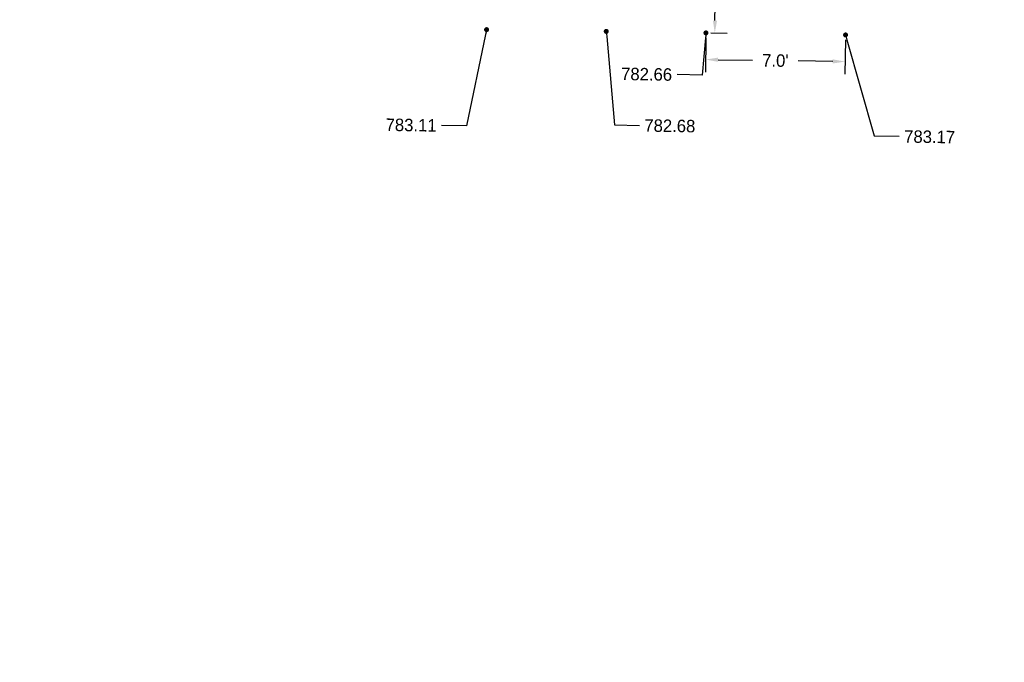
# Model space of a CAD drawing. Header units: feet. Extents: x 1384904 to 1390579, y 443400 to 444295.
# Tile 39 of 57: x 1389000 to 1389049, y 443894 to 443926. Entities that reach past the tile are written whole.
import ezdxf
from ezdxf import colors
from ezdxf.entities.mleader import LeaderData, LeaderLine
from ezdxf.math import Vec2, Vec3

# ---------------------------------------------------------------- set-up
doc = ezdxf.new("R2010")
doc.units = ezdxf.units.FT
doc.header["$MEASUREMENT"] = 0
doc.layers.add('DT_P_Text', color=3, linetype='Continuous')
doc.layers.add('PV_P_Text', color=7, linetype='Continuous')
doc.styles.get("Standard").update_dxf_attribs({"font": 'font31.shx'})
doc.dimstyles.get("Standard").update_dxf_attribs({"dimtxt": 0.18, "dimasz": 0.18, "dimexe": 0.18, "dimexo": 0.0625, "dimgap": 0.09, "dimtad": 0, "dimtih": 1, "dimtoh": 1, "dimdec": 4, "dimzin": 0, "dimdsep": 46, "dimtxsty": 'Standard', "dimcen": 0.09, "dimadec": 0, "dimazin": 0, "dimtfac": 1, "dimtdec": 4, "dimtofl": 0, "dimtmove": 0, "dimatfit": 3, "dimfxl": 1, "dimtolj": 1, "dimtzin": 0, "dimarcsym": 0})

# ---------------------------------------------------------------- blocks, each defined once
blk = doc.blocks.new('_Dot')
at = {"color": 0, "linetype": 'ByBlock', "lineweight": -2}
blk.add_line((-0.5, 0), (-1, 0), dxfattribs=at)
at = {"color": 0, "linetype": 'ByBlock', "const_width": 0.5}
blk.add_lwpolyline([(-0.25, 0, 1), (0.25, 0, 1)], format="xyb", close=True, dxfattribs=at)
blk = doc.blocks.new('*D1020')
at = {"layer": 'Defpoints', "color": 0, "transparency": 16777216}
for p in [(1389034.157, 443930.544), (1389034.601, 443930.537), (1389034.083, 443925.544)]:
    blk.add_point(p, dxfattribs=at)
at = {"layer": 'PV_P_Text', "color": 0, "lineweight": -2, "transparency": 16777216}
for p, q in [((1389034.407, 443930.54), (1389035.226, 443930.528)), ((1389034.592, 443929.912), (1389034.581, 443929.192)), ((1389034.536, 443926.163), (1389034.547, 443926.882)), ((1389034.333, 443925.54), (1389035.152, 443925.528))]:
    blk.add_line(p, q, dxfattribs=at)
at = {"layer": 'PV_P_Text', "color": 0, "transparency": 16777216}
for points in [[(1389034.488, 443929.914), (1389034.696, 443929.911), (1389034.601, 443930.537)], [(1389034.432, 443926.164), (1389034.641, 443926.161), (1389034.527, 443925.538)]]:
    blk.add_solid(points, dxfattribs=at)
at = {"layer": 'PV_P_Text', "color": 0, "transparency": 16777216, "insert": (1389034.564, 443928.037), "char_height": 0.625, "attachment_point": 5, "rotation": 89.156}
blk.add_mtext("\\A1;5.0'", dxfattribs=at)
blk = doc.blocks.new('*D1021')
at = {"layer": 'Defpoints', "color": 0, "transparency": 16777216}
for p in [(1389034.083, 443925.544), (1389041.083, 443925.441), (1389041.063, 443924.105)]:
    blk.add_point(p, dxfattribs=at)
at = {"layer": 'PV_P_Text', "color": 0, "lineweight": -2, "transparency": 16777216}
for p, q in [((1389034.08, 443925.294), (1389034.055, 443923.583)), ((1389041.079, 443925.191), (1389041.054, 443923.48)), ((1389034.689, 443924.199), (1389036.413, 443924.173)), ((1389040.438, 443924.114), (1389038.714, 443924.139))]:
    blk.add_line(p, q, dxfattribs=at)
at = {"layer": 'PV_P_Text', "color": 0, "transparency": 16777216}
for points in [[(1389034.69, 443924.303), (1389034.687, 443924.094), (1389034.064, 443924.208)], [(1389040.44, 443924.218), (1389040.437, 443924.01), (1389041.063, 443924.105)]]:
    blk.add_solid(points, dxfattribs=at)
at = {"layer": 'PV_P_Text', "color": 0, "transparency": 16777216, "insert": (1389037.563, 443924.156), "char_height": 0.625, "attachment_point": 5, "rotation": 359.156}
blk.add_mtext("\\A1;7.0'", dxfattribs=at)
blk = doc.blocks.new('*D1064')
at = {"layer": 'Defpoints', "color": 0, "transparency": 16777216}
for p in [(1387540.978, 443974.544), (1387672.964, 443972.599), (1387677.04, 443965.292), (1390194.578, 443935.45), (1387670.013, 443772.371)]:
    blk.add_point(p, dxfattribs=at)
at = {"layer": 'DT_P_Text', "color": 0, "lineweight": -2, "transparency": 16777216}
for start, end in [(324.3381, 350.5889), (277.7229, 301.5818)]:
    blk.add_arc((1387672.964, 443972.6), 8.368, start, end, dxfattribs=at)
at = {"layer": 'DT_P_Text', "color": 0, "transparency": 16777216}
for points in [[(1387681.011, 443971.25), (1387681.426, 443971.213), (1387681.33, 443972.476)], [(1387674.101, 443964.1), (1387674.076, 443964.516), (1387672.84, 443964.233)]]:
    blk.add_solid(points, dxfattribs=at)
at = {"layer": 'DT_P_Text', "color": 0, "transparency": 16777216, "insert": (1387678.793, 443966.596), "char_height": 1.25, "attachment_point": 5}
blk.add_mtext('\\A1;90°0\'0"', dxfattribs=at)
blk = doc.blocks.new('*D1067')
at = {"layer": 'Defpoints', "color": 0, "transparency": 16777216}
for p in [(1387540.978, 443974.544), (1388536.58, 443959.876), (1388529.293, 443955.832), (1390194.578, 443935.45), (1388524.619, 443400.178)]:
    blk.add_point(p, dxfattribs=at)
at = {"layer": 'DT_P_Text', "color": 0, "lineweight": -2, "transparency": 16777216}
for start, end in [(187.7578, 214.0032), (236.0186, 260.174)]:
    blk.add_arc((1388536.58, 443959.876), 8.334, start, end, dxfattribs=at)
at = {"layer": 'DT_P_Text', "color": 0, "transparency": 16777216}
for points in [[(1388528.114, 443958.739), (1388528.53, 443958.764), (1388528.247, 443959.999)], [(1388535.177, 443951.872), (1388535.137, 443951.457), (1388536.402, 443951.544)]]:
    blk.add_solid(points, dxfattribs=at)
at = {"layer": 'DT_P_Text', "color": 0, "transparency": 16777216, "insert": (1388530.581, 443954.091), "char_height": 1.25, "attachment_point": 5}
blk.add_mtext('\\A1;89°37\'11"', dxfattribs=at)
blk = doc.blocks.new('*D1069')
at = {"layer": 'Defpoints', "color": 0, "transparency": 16777216}
for p in [(1387540.978, 443974.544), (1388891.872, 443954.644), (1388895.842, 443947.513), (1390194.578, 443935.45), (1388883.325, 443416.879)]:
    blk.add_point(p, dxfattribs=at)
at = {"layer": 'DT_P_Text', "color": 0, "lineweight": -2, "transparency": 16777216}
for start, end in [(324.5503, 350.3708), (277.8746, 301.1614)]:
    blk.add_arc((1388891.872, 443954.642), 8.16, start, end, dxfattribs=at)
at = {"layer": 'DT_P_Text', "color": 0, "transparency": 16777216}
for points in [[(1388899.71, 443953.296), (1388900.125, 443953.258), (1388900.032, 443954.522)], [(1388893.003, 443946.351), (1388892.978, 443946.767), (1388891.743, 443946.483)]]:
    blk.add_solid(points, dxfattribs=at)
at = {"layer": 'DT_P_Text', "color": 0, "transparency": 16777216, "insert": (1388897.553, 443948.784), "char_height": 1.25, "attachment_point": 5}
blk.add_mtext('\\A1;90°3\'59"', dxfattribs=at)

msp = doc.modelspace()

# ---------------------------------------------------------------- dimensions: what is measured, and where the dimension line sits
at = {"layer": 'DT_P_Text'}
for base, line1, line2, picture, middle in [((1387677.04029, 443965.2921), ((1387670.0134, 443772.37098), (1387672.96367, 443972.59925)), ((1387540.978, 443974.544), (1390194.57763, 443935.45023)), '*D1064', (1387678.79269, 443966.5962)), ((1388529.29261, 443955.83234), ((1388524.61868, 443400.17799), (1388536.57959, 443959.87645)), ((1387540.978, 443974.544), (1390194.57763, 443935.45023)), '*D1067', (1388530.58119, 443954.09076)), ((1388895.84236, 443947.5127), ((1387540.978, 443974.544), (1390194.57763, 443935.45023)), ((1388883.32531, 443416.87915), (1388891.87229, 443954.64389)), '*D1069', (1388897.55345, 443948.78426))]:
    dim = msp.add_angular_dim_2l(base=base, line1=line1, line2=line2, dimstyle='Standard', override={"dimscale": 10, "dimtxt": 0.125, "dimasz": 0.125, "dimgap": 0.05, "dimaunit": 1, "dimadec": 3}, dxfattribs=at)
    dim.commit()
    dim.dimension.update_dxf_attribs({"geometry": picture, "text_midpoint": middle})
at = {"layer": 'PV_P_Text'}
for p2, distance, picture, middle in [((1389034.1571, 443930.54357), -0.44385, '*D1020', (1389034.56407, 443928.0373)), ((1389041.08269, 443925.441), -1.33641, '*D1021', (1389037.56338, 443924.15629))]:
    dim = msp.add_aligned_dim(p1=(1389034.08345, 443925.54411), p2=p2, distance=distance, text="<>'", dimstyle='Standard', override={"dimscale": 5, "dimtxt": 0.125, "dimasz": 0.125, "dimexe": 0.125, "dimexo": 0.05, "dimgap": 0.05, "dimtih": 0, "dimtoh": 0, "dimdec": 1}, dxfattribs=at)
    dim.commit()
    dim.dimension.update_dxf_attribs({"geometry": picture, "text_midpoint": middle})

# ---------------------------------------------------------------- leaders
ml = msp.add_multileader_mtext('Standard', dxfattribs=at)
ml.set_content('783.11', color=256)
ml.set_leader_properties()
ml.set_arrow_properties(name='DOT')
ml.build(insert=Vec2(0, 0))
ml.multileader.update_dxf_attribs({"text_right_attachment_type": 2, "dogleg_length": 0.25, "arrow_head_size": 0.25, "scale": 5})
ctx = ml.context
ctx.base_point, ctx.scale, ctx.char_height, ctx.arrow_head_size, ctx.landing_gap_size, ctx.plane_origin, ctx.plane_x_axis, ctx.plane_y_axis = Vec3(1389017.75504, 443920.94798), 5, 0.625, 0.25, 0.25, Vec3(1389023.11383, 443925.69318), Vec3(0.9998915, -0.01473075), Vec3(0.01473075, 0.9998915)
ctx.right_attachment, ctx.text_align_type = 2, 2
notes = []
notes.append((ctx, [(0, (1, 1, 0), (1389022.07897, 443920.88428), (-0.9998915, 0.01473075), 1.25, [(0, [(1389023.08464, 443925.70615)], 0, [])])]))
ctx.mtext.insert, ctx.mtext.text_direction, ctx.mtext.rotation, ctx.mtext.alignment, ctx.mtext.flow_direction = Vec3(1389020.58374, 443921.21884), Vec3(0.9998915, -0.01473075), 6.26845402, 3, 5
ml = msp.add_multileader_mtext('Standard', dxfattribs=at)
ml.set_content('782.68', color=256)
ml.set_leader_properties()
ml.set_arrow_properties(name='DOT')
ml.build(insert=Vec2(0, 0))
ml.multileader.update_dxf_attribs({"text_right_attachment_type": 2, "dogleg_length": 0.25, "arrow_head_size": 0.25, "scale": 5})
ctx = ml.context
ctx.base_point, ctx.scale, ctx.char_height, ctx.arrow_head_size, ctx.landing_gap_size, ctx.plane_origin, ctx.plane_x_axis, ctx.plane_y_axis = Vec3(1389030.74522, 443920.91125), 5, 0.625, 0.25, 0.25, Vec3(1389029.11317, 443925.6048), Vec3(0.9998915, -0.01473075), Vec3(0.01473075, 0.9998915)
ctx.right_attachment = 2
notes.append((ctx, [(1, (1, 1, 0), (1389029.49536, 443920.92966), (0.9998915, -0.01473075), 1.25, [(0, [(1389029.08399, 443925.61777)], 0, [])])]))
ctx.mtext.insert, ctx.mtext.text_direction, ctx.mtext.rotation, ctx.mtext.flow_direction = Vec3(1389030.9998, 443921.22003), Vec3(0.9998915, -0.01473075), 6.26845402, 5
ml = msp.add_multileader_mtext('Standard', dxfattribs=at)
ml.set_content('782.66', color=256)
ml.set_leader_properties()
ml.set_arrow_properties(name='DOT')
ml.build(insert=Vec2(0, 0))
ml.multileader.update_dxf_attribs({"text_right_attachment_type": 2, "dogleg_length": 0.25, "arrow_head_size": 0.25, "scale": 5})
ctx = ml.context
ctx.base_point, ctx.scale, ctx.char_height, ctx.arrow_head_size, ctx.landing_gap_size, ctx.plane_origin, ctx.plane_x_axis, ctx.plane_y_axis = Vec3(1389029.10109, 443923.50304), 5, 0.625, 0.25, 0.25, Vec3(1389034.11263, 443925.53114), Vec3(0.9998915, -0.01473075), Vec3(0.01473075, 0.9998915)
ctx.right_attachment, ctx.text_align_type = 2, 2
notes.append((ctx, [(0, (1, 1, 0), (1389033.88629, 443923.43254), (-0.9998915, 0.01473075), 1.25, [(0, [(1389034.08345, 443925.54411)], 0, [])])]))
ctx.mtext.insert, ctx.mtext.text_direction, ctx.mtext.rotation, ctx.mtext.alignment, ctx.mtext.flow_direction = Vec3(1389032.39105, 443923.76711), Vec3(0.9998915, -0.01473075), 6.26845402, 3, 5
ml = msp.add_multileader_mtext('Standard', dxfattribs=at)
ml.set_content('783.17', color=256)
ml.set_leader_properties()
ml.set_arrow_properties(name='DOT')
ml.build(insert=Vec2(0, 0))
ml.multileader.update_dxf_attribs({"text_right_attachment_type": 2, "dogleg_length": 0.25, "arrow_head_size": 0.25, "scale": 5})
ctx = ml.context
ctx.base_point, ctx.scale, ctx.char_height, ctx.arrow_head_size, ctx.landing_gap_size, ctx.plane_origin, ctx.plane_x_axis, ctx.plane_y_axis = Vec3(1389043.77198, 443920.36084), 5, 0.625, 0.25, 0.25, Vec3(1389041.11187, 443925.42803), Vec3(0.9998915, -0.01473075), Vec3(0.01473075, 0.9998915)
ctx.right_attachment = 2
notes.append((ctx, [(1, (1, 1, 0), (1389042.52212, 443920.37925), (0.9998915, -0.01473075), 1.25, [(0, [(1389041.08269, 443925.441)], 0, [])])]))
ctx.mtext.insert, ctx.mtext.text_direction, ctx.mtext.rotation, ctx.mtext.flow_direction = Vec3(1389044.02656, 443920.66962), Vec3(0.9998915, -0.01473075), 6.26845402, 5
for ctx, leaders in notes:
    for number, flags, end, landing, length, lines in leaders:
        leader = LeaderData()
        leader.index, (leader.has_last_leader_line, leader.has_dogleg_vector, leader.attachment_direction) = number, flags
        leader.last_leader_point, leader.dogleg_vector, leader.dogleg_length = Vec3(end), Vec3(landing), length
        for number, points, colour, breaks in lines:
            line = LeaderLine()
            line.index, line.vertices, line.color, line.breaks = number, Vec3.list(points), colors.encode_raw_color(colour), breaks
            leader.lines.append(line)
        ctx.leaders.append(leader)

doc.saveas('drawing.dxf')
